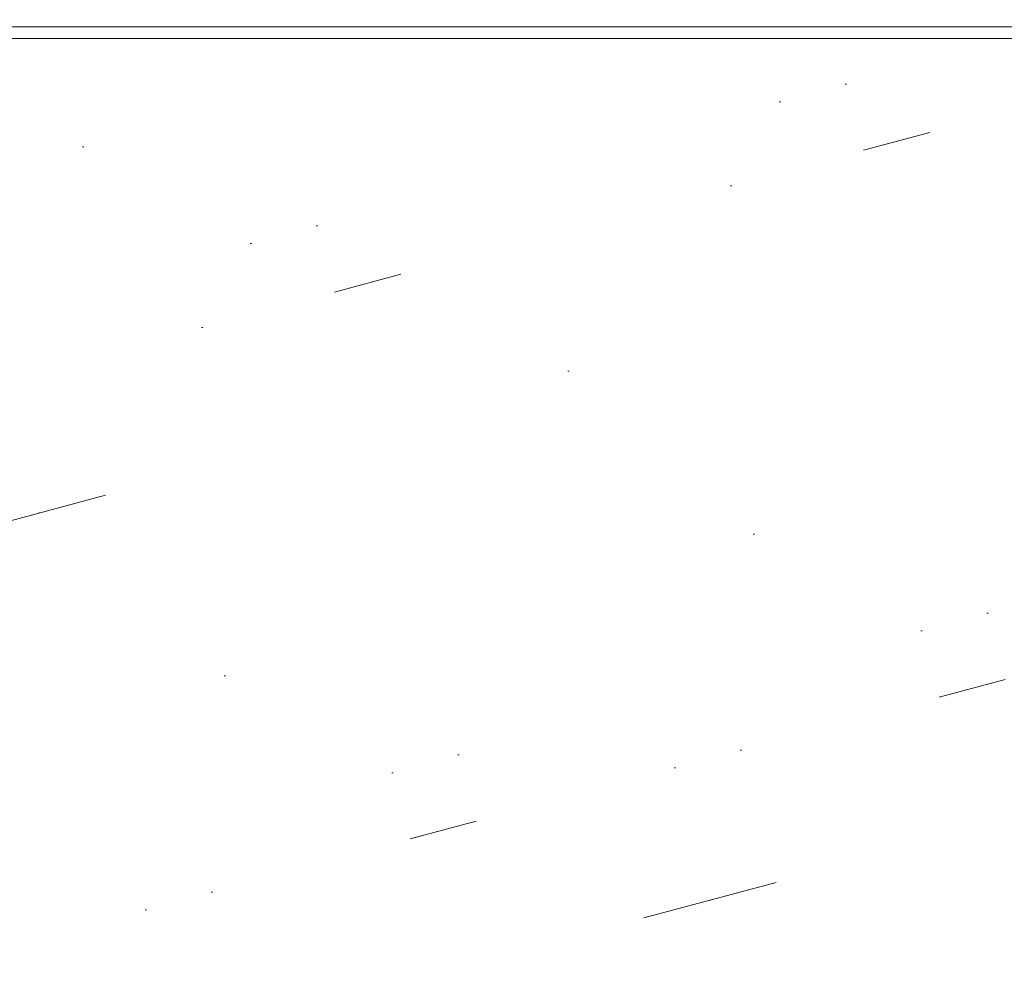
# Model space of a CAD drawing. Header units: millimetres. Extents: x 83969 to 164243, y -22860 to 4849.
# Tile 99 of 116: x 163436.43 to 163439.3, y -21349.39 to -21346.58. Entities that reach past the tile are written whole.
import ezdxf

# ---------------------------------------------------------------- set-up
doc = ezdxf.new("R2010")
doc.units = ezdxf.units.MM
doc.layers.get('0').update_dxf_attribs({"color": 251, "lineweight": 0})

# ---------------------------------------------------------------- blocks, each defined once
blk = doc.blocks.new('Panel QuickNet na 4 sloty_1U')
at = {"color": 0}
blk.add_line((2.222499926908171, 1.631873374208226e-07), (46.67249992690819, 1.631873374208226e-07), dxfattribs=at)
blk = doc.blocks.new('Panel zaślepiający 2U')
h = blk.add_hatch()
h.set_pattern_fill('GROUT', color=256, scale=0.25, angle=15, style=0)
h.set_pattern_definition([(15, (-221.187624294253, -203.5279369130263), (-0.3507189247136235, 2.535626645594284), [0.3175, -2.2225]), (15, (-221.1274679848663, -202.5257175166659), (-0.6574003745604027, 2.453451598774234), [0, -2.54]), (15, (-221.8009871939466, -203.6922870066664), (0.2626439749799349, 2.699976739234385), [0, -2.54]), (15, (-222.2940374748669, -201.8521983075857), (1.796051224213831, 3.110851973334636), [0.635, -4.445]), (15, (-220.0430735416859, -202.8925552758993), (-0.6574003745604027, 2.453451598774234), [0, -2.54]), (15, (-220.5742613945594, -203.3635868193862), (-0.04403747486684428, 2.617801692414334), [0, -2.54]), (15, (-220.3497549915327, -202.9747303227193), (-0.6574003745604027, 2.453451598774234), [0, -2.54]), (15, (-221.9873560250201, -201.7700232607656), (-0.6574003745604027, 2.453451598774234), [0, -2.54])])
h.paths.add_polyline_path([(46.67249973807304, 6.476403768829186e-08), (48.89499973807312, 6.476403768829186e-08), (48.89499973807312, 4.445000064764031), (48.89500005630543, 8.889999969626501), (46.67250005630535, 8.889999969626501), (46.67250005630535, 8.578849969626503, -0.9999999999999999), (46.36135005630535, 8.578849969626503), (46.36135005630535, 8.802988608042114), (2.533650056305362, 8.802988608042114), (2.533650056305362, 8.578849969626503, -0.9999999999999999), (2.222500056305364, 8.578849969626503), (2.222500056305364, 8.889999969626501), (5.630533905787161e-08, 8.889999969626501), (5.630533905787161e-08, 4.444999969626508), (-2.619269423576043e-07, 6.476403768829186e-08), (2.222499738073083, 6.476403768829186e-08), (2.222499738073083, 0.3111500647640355, -0.9999999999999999), (2.53364973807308, 0.3111500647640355), (2.53364973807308, 0.03924461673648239), (46.36134973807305, 0.03924461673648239), (46.36134973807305, 0.3111500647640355, -0.9999999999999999), (46.67249973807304, 0.3111500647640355)])
blk.add_line((46.36135005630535, 8.802988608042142), (2.533650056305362, 8.802988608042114))

msp = doc.modelspace()

# ---------------------------------------------------------------- block references
at = {"xscale": 0.6288110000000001, "yscale": 0.6288110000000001, "zscale": 0.6288110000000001}
for name, p in [('Panel QuickNet na 4 sloty_1U', (163433.5296105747, -21346.60113977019)), ('Panel zaślepiający 2U', (163433.5187035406, -21352.17092112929))]:
    msp.add_blockref(name, p, dxfattribs=at)

doc.saveas('drawing.dxf')
